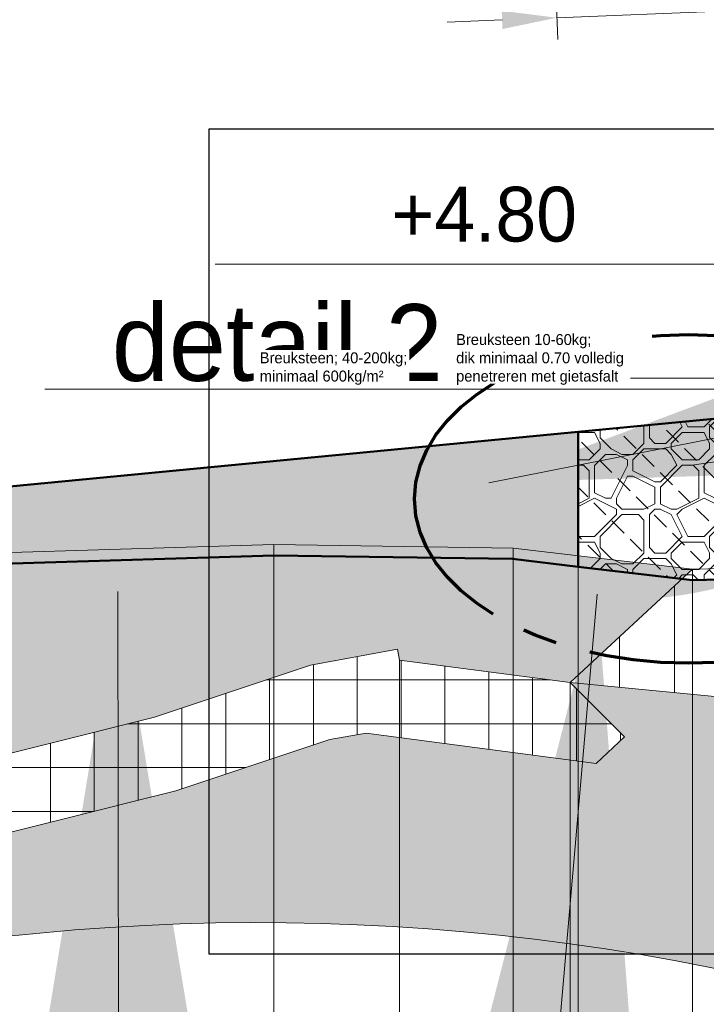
# Model space of a CAD drawing. Header units: metres. Extents: x -256 to 430, y -135 to 172.
# Tile 12 of 29: x 139.33 to 142.46, y 33.32 to 37.81. Entities that reach past the tile are written whole.
import ezdxf

# ---------------------------------------------------------------- set-up
doc = ezdxf.new("R2010")
doc.units = ezdxf.units.M
doc.header["$LTSCALE"] = 0.1
doc.linetypes.add('CENTER2', pattern=[28.574999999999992, 19.05, -3.174999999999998, 3.174999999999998, -3.174999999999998])
doc.layers.add('dp-arcering_lgrijs', color=8, linetype='Continuous')
for name, color, linetype, lineweight in [('DP-BS-arcering_klei', 253, 'Continuous', 0), ('DP-BS-arcering_kreukelberm', 253, 'Continuous', 0), ('DP-BS-arcering_mijnsteen', 253, 'Continuous', 0), ('DP-BS-arcering_zand', 6, 'Continuous', 25), ('DP-BS-Matenbalk_verlenglijnen', 253, 'Continuous', 0), ('DP-BS-profiel', 2, 'Continuous', 25), ('DP-NW-arcering_overlaging', 1, 'Continuous', 18), ('DP-NW-Maatvoering', 7, 'Continuous', 35), ('DP-NW-Matenbalk_verlenglijnen', 135, 'Continuous', 0), ('DP-NW-profiel', 4, 'Continuous', 50), ('maatvoering-leadr', 7, 'Continuous', 30), ('maatvoering-lin', 7, 'Continuous', 30), ('Plts-Dwarsprofiel', 5, 'CENTER2', 70)]:
    doc.layers.add(name, color=color, linetype=linetype, lineweight=lineweight)
doc.layers.add('DP-BS-arcrand', color=111, linetype='Continuous', plot=False)
doc.layers.add('TO-Viewport', color=152, linetype='Continuous', plot=False)
doc.styles.add('StagCAD', font='StagCAD.ttf')
doc.dimstyles.new('GM-maatvoering', dxfattribs={"dimtxt": 2.5, "dimasz": 2.5, "dimexe": 1, "dimexo": 0, "dimgap": 1, "dimtad": 1, "dimrnd": 0.001, "dimzin": 1, "dimdsep": 46, "dimtxsty": 'StagCAD', "dimcen": 0.09, "dimclrd": 1, "dimclre": 1, "dimclrt": 7, "dimazin": 0, "dimtfac": 1, "dimtix": 1, "dimtmove": 0, "dimatfit": 3, "dimfxl": 1, "dimfxlon": 1, "dimtvp": 0.8299999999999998, "dimtolj": 1, "dimtzin": 0, "dimlwd": 15, "dimlwe": 15, "dimarcsym": 0})

# ---------------------------------------------------------------- blocks, each defined once
blk = doc.blocks.new('DWP2 bestaand')
at = {"layer": 'DP-BS-arcering_klei', "lineweight": 0}
h = blk.add_hatch(dxfattribs=at)
h.set_pattern_fill('_USER', color=251, scale=2.5, angle=90, pattern_type=0)
h.set_pattern_definition([(90, (-10.93561069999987, 4.098000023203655), (-0.25, 0), [])])
h.paths.add_polyline_path([(2.285292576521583, 5.932219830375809), (2.272913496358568, 6.302027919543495), (2.269744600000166, 6.482000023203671), (0.3602915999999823, 6.428000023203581), (-0.2999999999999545, 6.350000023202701), (-1.446647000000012, 6.01900002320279), (-3.152765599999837, 5.499000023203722), (-4.753175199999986, 4.986000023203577), (-6.218680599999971, 4.600000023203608), (-7.063379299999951, 4.410000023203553), (-8.824676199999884, 4.219000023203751), (-10.44557889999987, 4.109000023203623), (-10.93561069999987, 4.098000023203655), (-11.49240409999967, 3.580000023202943), (-10.6940031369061, 3.503272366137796), (-10.41852014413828, 3.509456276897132), (-8.771999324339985, 3.621194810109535), (-6.964885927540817, 3.817163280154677), (-6.076387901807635, 4.017015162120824), (-4.585074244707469, 4.409812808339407), (-2.973719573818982, 4.926321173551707), (-1.275971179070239, 5.443770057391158), (0.1144196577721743, 5.845131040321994), (0.4004068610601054, 5.878914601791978)])
h.paths.add_polyline_path([(6.896873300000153, 6.580000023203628), (6.910739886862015, 6.029114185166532), (7.875406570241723, 5.993522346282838), (8.613963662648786, 5.881889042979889), (10.66821390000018, 4.8554862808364), (10.66821390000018, 5.638000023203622), (9.2632258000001, 6.340000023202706), (7.9268098, 6.542000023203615)])
at = {"layer": 'DP-BS-arcering_kreukelberm', "lineweight": 0}
h = blk.add_hatch(dxfattribs=at)
h.set_pattern_fill('NATUURST', color=251, scale=0.18, pattern_type=2)
h.set_pattern_definition([(0, (1.26, 0.09), (1.8, 1.8), [0.09, -0.09, 0.18, -1.44]), (0, (0.54, 0.18), (1.8, 1.8), [0.45, -1.35]), (0, (0.45, 0.27), (1.8, 1.8), [0.45, -1.35]), (0, (1.26, 0.72), (1.8, 1.8), [0.09, -1.71]), (0, (0.36, 0.8999999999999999), (1.8, 1.8), [0.27, -1.53]), (0, (0.36, 0.99), (1.8, 1.8), [0.27, -1.53]), (0, (1.44, 1.08), (1.8, 1.8), [0.54, -1.26]), (0, (1.35, 1.17), (1.8, 1.8), [0.54, -1.26]), (0, (0.8999999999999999, 1.35), (1.8, 1.8), [0.18, -1.62]), (0, (0.99, 1.44), (1.8, 1.8), [0.09, -1.71]), (0, (0.18, 1.62), (1.8, 1.8), [0.09, -0.09, 0.09, -1.53]), (90, (0.18, 1.26), (-1.8, 1.8), [0.27, -1.53]), (90, (0.27, 0.63), (-1.8, 1.8), [0.09, -0.18, 0.09, -0.18, 0.36, -0.8999999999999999]), (90, (0.45, 1.71), (-1.8, 1.8), [0.09, -1.71]), (90, (0.72, 0.8999999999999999), (-1.8, 1.8), [0.09, -1.71]), (90, (0.8099999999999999, 1.35), (-1.8, 1.8), [0.09, -1.71]), (90, (0.99, 0.36), (-1.8, 1.8), [0.18, -1.62]), (90, (1.08, 0.27), (-1.8, 1.8), [0.27, -1.53]), (90, (1.17, 1.35), (-1.8, 1.8), [0.18, -0.09, 0.18, -1.35]), (90, (1.26, 0.8099999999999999), (-1.8, 1.8), [0.36, -1.44]), (90, (1.35, 0.8099999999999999), (-1.8, 1.8), [0.18, -1.62]), (90, (1.53, 0.18), (-1.8, 1.8), [0.36, -1.44]), (90, (1.62, 0.18), (-1.8, 1.8), [0.27, -1.53]), (45, (0.8999999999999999, 0.27), (0, 1.800000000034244), [0.127279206, -2.41830520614]), (45, (1.17, 0.72), (0, 1.800000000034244), [0.127279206, -2.41830520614]), (45, (1.35, 0.99), (0, 1.800000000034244), [0.127279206, -2.41830520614]), (45, (0.09, 1.17), (0, 1.800000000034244), [0.127279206, -2.41830520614]), (45, (0.27, 1.53), (0, 1.800000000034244), [0.127279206, -2.41830520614]), (45, (1.08, 0.54), (0, 1.800000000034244), [0.2545578, -2.2910266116]), (45, (1.26, 1.71), (0, 1.800000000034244), [0.2545578, -2.2910266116]), (135, (1.17, 0), (-1.800000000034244, 0), [0.2545578, -2.2910266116]), (135, (1.26, 0.09), (-1.800000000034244, 0), [0.2545578, -2.2910266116]), (135, (1.53, 0.54), (-1.800000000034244, 0), [0.2545578, -2.2910266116]), (135, (1.26, 1.17), (-1.800000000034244, 0), [0.2545578, -2.2910266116]), (135, (1.35, 1.17), (-1.800000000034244, 0), [0.2545578, -2.2910266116]), (135, (0.99, 0.63), (-1.800000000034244, 0), [0.3818375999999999, -2.1637468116]), (135, (1.62, 0.54), (-1.800000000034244, 0), [0.3818375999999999, -2.1637468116]), (135, (0.99, 0.54), (-1.800000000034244, 0), [0.50911686, -2.0364675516]), (135, (0.18, 1.62), (-1.800000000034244, 0), [0.50911686, -2.0364675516]), (135, (0.18, 1.53), (-1.800000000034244, 0), [0.50911686, -2.0364675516]), (135, (0.27, 0.54), (-1.800000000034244, 0), [0.127279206, -2.41830520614]), (135, (0.27, 0.99), (-1.800000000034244, 0), [0.127279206, -2.41830520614]), (26.56505119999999, (1.35, 0.09), (1.800000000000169, 7.201160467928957e-10), [0.201246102, -3.823676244]), (26.56505119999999, (0.99, 0.63), (1.800000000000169, 7.201160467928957e-10), [0.201246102, -3.823676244]), (26.56505119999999, (1.62, 0.45), (1.800000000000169, 7.201160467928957e-10), [0.40249224, -3.6224301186]), (26.56505119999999, (1.62, 0.54), (1.800000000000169, 7.201160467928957e-10), [0.40249224, -3.6224301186]), (63.43494882, (1.08, 1.44), (9.17975295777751e-11, 1.800000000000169), [0.2012399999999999, -2.0124, 0.4024799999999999, -1.40880235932]), (63.43494882, (0.18, 0.72), (9.17975295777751e-11, 1.800000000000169), [0.201246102, -3.823676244]), (63.43494882, (0.45, 0), (9.17975295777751e-11, 1.800000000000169), [0.201246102, -3.823676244]), (63.43494882, (0.27, 0.72), (9.17975295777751e-11, 1.800000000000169), [0.201246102, -3.823676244]), (63.43494882, (1.17, 1.53), (9.17975295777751e-11, 1.800000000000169), [0.201246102, -3.823676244]), (63.43494882, (1.08, 1.44), (9.17975295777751e-11, 1.800000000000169), [0.201246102, -3.823676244]), (63.43494882, (0.72, 0.99), (9.17975295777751e-11, 1.800000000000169), [0.4024922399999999, -3.6224301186]), (63.43494882, (0.63, 0.99), (9.17975295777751e-11, 1.800000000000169), [0.4024922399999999, -3.6224301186]), (116.5650512, (0.36, 0.99), (-7.201167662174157e-10, 1.800000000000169), [0.201246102, -3.823676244]), (116.5650512, (0.45, 0.18), (-7.201167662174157e-10, 1.800000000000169), [0.4024922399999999, -3.6224301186]), (116.5650512, (0.45, 0.27), (-7.201167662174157e-10, 1.800000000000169), [0.4024922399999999, -3.6224301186]), (153.43494882, (0.8099999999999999, 1.44), (-1.800000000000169, 9.179816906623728e-11), [0.40249224, -3.6224301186]), (153.43494882, (0.99, 1.44), (-1.800000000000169, 9.179816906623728e-11), [0.6037383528, -3.4211840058]), (45, (0.3977477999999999, 0), (-0.3977475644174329, 0.397747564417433), [0.28125, -0.140625])])
h.paths.add_polyline_path([(-36.83217067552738, -0.3293121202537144), (-36.83217067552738, -0.8693121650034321), (-35.12620028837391, -0.8700066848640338), (-32.39686473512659, -0.7032899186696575), (-28.9545669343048, -0.7638511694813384), (-27.78454110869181, -0.2907201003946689), (-25.7941666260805, 0.1865605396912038), (-23.52540202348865, 0.7563544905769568), (-21.42982391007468, 1.34319495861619), (-16.88960797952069, 2.580409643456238), (-15.9922609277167, 2.800369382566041), (-15.17587114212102, 3.028778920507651), (-14.40429212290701, 3.168901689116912), (-13.38938518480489, 3.423045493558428), (-12.67708071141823, 3.659552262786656), (-12.28071706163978, 3.732181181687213), (-12.27170519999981, 3.683000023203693), (-11.49240409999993, 3.580000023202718), (-10.93561069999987, 4.098000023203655), (-11.75243379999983, 4.194000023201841), (-12.84555279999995, 4.210000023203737), (-14.04410179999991, 4.173000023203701), (-15.15413109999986, 3.933000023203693), (-15.97168309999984, 3.635000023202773), (-17.42652559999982, 3.096000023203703), (-18.20464829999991, 2.796000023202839), (-19.02981619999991, 2.660000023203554), (-20.47103019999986, 2.299000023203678), (-22.0405930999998, 1.749000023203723), (-23.47413449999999, 1.326000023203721), (-25.92289729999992, 0.7110000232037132), (-27.94963359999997, 0.2250000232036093), (-29.0550387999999, -0.2219999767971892), (-32.40859519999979, -0.1629999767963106), (-35.14256759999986, -0.3299999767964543)])
at = {"layer": 'DP-BS-arcering_mijnsteen', "lineweight": 0}
h = blk.add_hatch(dxfattribs=at)
h.set_pattern_fill('_U', color=251, scale=2, angle=90.00000000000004, double=1, pattern_type=0)
h.set_pattern_definition([(90, (-153.3321687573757, -1.204000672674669), (-0.2, -1e-16), []), (180, (-153.3321687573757, -1.204000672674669), (2e-16, -0.2), [])])
h.paths.add_polyline_path([(-24.03427027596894, 0.267684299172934), (-23.43556759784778, 0.4180468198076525), (-21.33662163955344, 1.005830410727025), (-16.80192052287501, 2.241542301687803), (-15.90342373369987, 2.461783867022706), (-15.09728044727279, 2.687326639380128), (-14.33043356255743, 2.826590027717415), (-13.29159249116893, 3.086727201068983), (-12.58997193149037, 3.319686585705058), (-12.42404436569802, 3.350090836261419), (-11.37475776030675, 3.211406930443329), (-11.24475557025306, 3.332351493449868), (-11.49240410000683, 3.580000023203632), (-12.27170519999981, 3.683000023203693), (-12.28071706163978, 3.732181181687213), (-12.67708071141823, 3.659552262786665), (-13.38938518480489, 3.42304549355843), (-14.40429212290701, 3.168901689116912), (-15.17587114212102, 3.028778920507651), (-15.9922609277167, 2.800369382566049), (-16.88960797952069, 2.58040964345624), (-21.42982391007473, 1.343194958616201), (-23.52540202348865, 0.7563544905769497), (-25.79416662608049, 0.1865605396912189), (-27.78454110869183, -0.2907201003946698), (-28.9545669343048, -0.7638511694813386), (-32.03849982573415, -2.010921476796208), (-21.7556644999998, -2.010921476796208)])
at = {"layer": 'DP-BS-arcering_zand', "lineweight": 30}
h = blk.add_hatch(dxfattribs=at)
h.set_pattern_fill('CUNETZAND', color=251, pattern_type=2)
h.set_pattern_definition([(0, (-153.3321687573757, -1.204000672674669), (0.0625, 0.0625), [0, -0.125])])
h.paths.add_polyline_path([(-6.380664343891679, 2.766787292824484, -0.1771462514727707), (10.66821390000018, 3.880063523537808), (10.66821390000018, 4.855486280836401), (8.613963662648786, 5.881889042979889), (7.875406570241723, 5.993522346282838), (6.876594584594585, 6.030373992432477), (2.285292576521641, 5.932219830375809), (0.4004068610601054, 5.878914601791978), (0.1144196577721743, 5.845131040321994), (-1.275971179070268, 5.443770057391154), (-2.973719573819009, 4.926321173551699), (-4.585074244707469, 4.409812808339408), (-6.076387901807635, 4.017015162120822), (-6.964885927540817, 3.817163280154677), (-8.771999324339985, 3.621194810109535), (-10.41852014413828, 3.509456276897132), (-10.6940031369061, 3.503272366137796), (-11.49240410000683, 3.580000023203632), (-11.24475557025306, 3.332351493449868), (-11.37475776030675, 3.211406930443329), (-12.42404436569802, 3.350090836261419), (-12.58997193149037, 3.319686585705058), (-13.29159249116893, 3.086727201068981), (-14.33043356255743, 2.826590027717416), (-15.09728044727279, 2.68732663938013), (-15.90342373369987, 2.461783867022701), (-16.80192052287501, 2.241542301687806), (-21.33662163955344, 1.005830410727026), (-23.43556759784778, 0.4180468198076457), (-24.03427027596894, 0.2676842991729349), (-21.7556644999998, -2.010921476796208), (-20.3318529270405, -0.587109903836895, -0.2510359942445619), (-10.84761677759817, 2.279205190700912, 0.1547879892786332)])
at = {"layer": 'DP-BS-arcrand', "color": 251, "lineweight": 0}
blk.add_lwpolyline([(-21.7556644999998, -2.010921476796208), (-20.33185292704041, -0.5871099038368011, -0.2510359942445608), (-10.84761677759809, 2.279205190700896, 0.1547879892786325), (-6.380664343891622, 2.766787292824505, -0.17714625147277), (10.66821390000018, 3.880063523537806, -0.17714625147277)], format="xyb", dxfattribs=at)
at = {"layer": 'DP-BS-Matenbalk_verlenglijnen'}
for points in [[(-12.84555279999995, 4.210000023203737), (-12.84555279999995, -4.703999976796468)], [(-11.75243379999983, 4.194000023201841), (-11.75243379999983, -4.703999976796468)], [(-10.93561069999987, 4.098000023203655), (-10.93561069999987, -4.703999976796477)], [(-12.27170519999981, 3.683000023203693), (-12.27170519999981, -4.703999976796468)], [(-11.49240409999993, 3.580000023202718), (-11.49240409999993, -4.703999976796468)]]:
    blk.add_lwpolyline(points, dxfattribs=at)
at = {"layer": 'DP-BS-profiel', "color": 1, "lineweight": 18}
for points in [[(10.66821390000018, 5.638000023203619), (9.2632258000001, 6.340000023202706), (7.9268098, 6.542000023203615), (6.896873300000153, 6.580000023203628), (4.711856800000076, 6.525000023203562), (2.269744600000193, 6.482000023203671), (0.3602915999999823, 6.428000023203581), (-0.2999999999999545, 6.3500000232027), (-1.446646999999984, 6.019000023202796), (-3.152765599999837, 5.499000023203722), (-4.753175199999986, 4.986000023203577), (-6.218680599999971, 4.600000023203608), (-7.063379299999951, 4.410000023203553), (-8.824676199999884, 4.219000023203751), (-10.44557889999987, 4.109000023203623), (-10.93561069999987, 4.098000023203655)], [(10.66821390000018, 4.855486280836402), (8.613963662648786, 5.881889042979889), (7.875406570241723, 5.993522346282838), (6.876594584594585, 6.030373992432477), (2.285292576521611, 5.932219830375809), (0.4004068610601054, 5.878914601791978), (0.1144196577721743, 5.845131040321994), (-1.275971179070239, 5.443770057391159), (-2.973719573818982, 4.926321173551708), (-4.585074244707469, 4.409812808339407), (-6.076387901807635, 4.017015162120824), (-6.964885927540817, 3.817163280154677), (-8.771999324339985, 3.621194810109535), (-10.41852014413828, 3.509456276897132), (-10.6940031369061, 3.503272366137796), (-11.4924040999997, 3.580000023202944)], [(-10.93561069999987, 4.098000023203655), (-11.75243379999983, 4.194000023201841), (-12.84555279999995, 4.210000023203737), (-14.04410179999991, 4.173000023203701), (-15.15413109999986, 3.933000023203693), (-15.97168309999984, 3.635000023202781), (-17.42652559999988, 3.096000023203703), (-18.20464829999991, 2.796000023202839), (-19.02981619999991, 2.660000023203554), (-20.47103019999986, 2.299000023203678), (-22.0405930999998, 1.749000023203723), (-23.47413449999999, 1.326000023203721), (-25.92289729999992, 0.7110000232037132), (-27.94963359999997, 0.2250000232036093), (-29.0550387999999, -0.2219999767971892), (-32.40859519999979, -0.1629999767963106), (-35.14256759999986, -0.3299999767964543), (-36.83217067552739, -0.3293121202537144)], [(-10.93561069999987, 4.098000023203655), (-11.49240409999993, 3.580000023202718), (-12.27170519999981, 3.683000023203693), (-12.28071706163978, 3.732181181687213), (-12.67708071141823, 3.659552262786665), (-13.38938518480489, 3.423045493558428), (-14.40429212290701, 3.168901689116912), (-15.17587114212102, 3.028778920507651), (-15.9922609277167, 2.800369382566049), (-16.88960797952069, 2.580409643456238), (-21.42982391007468, 1.343194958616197), (-23.52540202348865, 0.7563544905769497), (-25.7941666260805, 0.1865605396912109), (-27.78454110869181, -0.2907201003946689), (-28.9545669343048, -0.7638511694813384), (-32.39686473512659, -0.7032899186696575), (-35.12620028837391, -0.8700066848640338), (-36.83217067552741, -0.8693121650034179)], [(-28.9545669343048, -0.7638511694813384), (-32.03849982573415, -2.010921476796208), (-21.7556644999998, -2.010921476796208), (-24.03427027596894, 0.2676842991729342), (-23.43556759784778, 0.418046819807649), (-21.3366216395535, 1.005830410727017), (-16.80192052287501, 2.241542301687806), (-15.90342373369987, 2.461783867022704), (-15.09728044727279, 2.687326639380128), (-14.33043356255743, 2.826590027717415), (-13.29159249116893, 3.086727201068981), (-12.58997193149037, 3.319686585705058), (-12.42404436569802, 3.350090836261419), (-11.37475776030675, 3.211406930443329), (-11.24475557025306, 3.332351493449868), (-11.49240410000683, 3.580000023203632)]]:
    blk.add_lwpolyline(points, dxfattribs=at)
blk = doc.blocks.new('*D54')
at = {"layer": 'Defpoints', "color": 0, "transparency": 16777216}
for p in [(141.8755509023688, 38.81859694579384), (141.8755509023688, 35.92838886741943), (124.2783575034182, 31.30609690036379)]:
    blk.add_point(p, dxfattribs=at)
at = {"layer": 'DP-NW-Maatvoering', "color": 1, "lineweight": 15, "transparency": 16777216}
for p, q in [((124.2783575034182, 38.71859694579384), (124.2783575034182, 38.91859694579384)), ((141.8755509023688, 38.71859694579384), (141.8755509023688, 38.91859694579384)), ((124.5283575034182, 38.81859694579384), (141.6255509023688, 38.81859694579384))]:
    blk.add_line(p, q, dxfattribs=at)
at = {"layer": 'DP-NW-Maatvoering', "color": 1, "transparency": 16777216}
for points in [[(124.5283575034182, 38.86026361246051), (124.5283575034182, 38.77693027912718), (124.2783575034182, 38.81859694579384)], [(141.6255509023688, 38.86026361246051), (141.6255509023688, 38.77693027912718), (141.8755509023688, 38.81859694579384)]]:
    blk.add_solid(points, dxfattribs=at)
at = {"layer": 'DP-NW-Maatvoering', "color": 7, "transparency": 16777216, "insert": (133.0769542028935, 39.08109694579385), "char_height": 0.25, "attachment_point": 5, "style": 'StagCAD'}
blk.add_mtext('\\A1;Breuksteen; 40-200kg; minimaal 600kg/m²', dxfattribs=at)
blk = doc.blocks.new('*D55')
at = {"layer": 'Defpoints', "color": 0, "transparency": 16777216}
for p in [(142.6201445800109, 38.81859694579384), (142.6201445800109, 36.00000069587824), (141.8755509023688, 35.92838886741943)]:
    blk.add_point(p, dxfattribs=at)
at = {"layer": 'DP-NW-Maatvoering', "color": 1, "lineweight": 15, "transparency": 16777216}
for p, q in [((141.8755509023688, 38.71859694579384), (141.8755509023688, 38.91859694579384)), ((142.6201445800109, 38.71859694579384), (142.6201445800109, 38.91859694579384)), ((142.1255509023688, 38.81859694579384), (142.3701445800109, 38.81859694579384))]:
    blk.add_line(p, q, dxfattribs=at)
at = {"layer": 'DP-NW-Maatvoering', "color": 1, "transparency": 16777216}
for points in [[(142.1255509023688, 38.86026361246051), (142.1255509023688, 38.77693027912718), (141.8755509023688, 38.81859694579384)], [(142.3701445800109, 38.86026361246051), (142.3701445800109, 38.77693027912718), (142.6201445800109, 38.81859694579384)]]:
    blk.add_solid(points, dxfattribs=at)
blk = doc.blocks.new('*D59')
at = {"layer": 'Defpoints', "color": 0, "transparency": 16777216}
for p in [(142.5276001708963, 37.84761092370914), (141.8209361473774, 36.74921750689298), (142.5703368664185, 36.77919353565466)]:
    blk.add_point(p, dxfattribs=at)
at = {"layer": 'maatvoering-lin', "color": 1, "lineweight": 15, "transparency": 16777216}
for p, q in [((141.7821962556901, 37.71771479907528), (141.7742026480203, 37.91755499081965)), ((142.5315969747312, 37.74769082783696), (142.5236033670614, 37.94753101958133)), ((141.7781994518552, 37.81763489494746), (142.5276001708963, 37.84761092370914)), ((142.7774004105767, 37.85760293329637), (143.0272006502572, 37.8675949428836)), ((141.5283992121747, 37.80764288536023), (141.2785989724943, 37.797650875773))]:
    blk.add_line(p, q, dxfattribs=at)
at = {"layer": 'maatvoering-lin', "color": 1, "transparency": 16777216}
for points in [[(142.7757350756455, 37.89923630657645), (142.7790657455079, 37.8159695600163), (142.5276001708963, 37.84761092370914)], [(141.5267338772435, 37.84927625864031), (141.5300645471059, 37.76600951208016), (141.7781994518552, 37.81763489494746)]]:
    blk.add_solid(points, dxfattribs=at)
at = {"layer": 'maatvoering-lin', "color": 7, "transparency": 16777216, "insert": (142.1439070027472, 38.05744312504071), "char_height": 0.25, "attachment_point": 5, "rotation": 2.290610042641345, "style": 'StagCAD'}
blk.add_mtext('\\A1;0.75', dxfattribs=at)

msp = doc.modelspace()

# ---------------------------------------------------------------- hatches: boundary and pattern name
at = {"layer": 'dp-arcering_lgrijs'}
h = msp.add_hatch(color=256, dxfattribs=at)
h.dxf.hatch_style = 1
edge = h.paths.add_edge_path()
edge.add_arc((142.0857726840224, 36.89468315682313), 1.731519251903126, 242.9845221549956, 289.0118899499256, ccw=False)
edge.add_line((141.2992626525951, 35.35210061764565), (141.8755509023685, 35.92838886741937))
edge.add_line((141.8755509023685, 35.92838886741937), (141.8755509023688, 35.31288974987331))
edge.add_line((141.8755509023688, 35.31288974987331), (142.3965580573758, 35.25198835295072))
edge.add_line((142.3965580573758, 35.25198835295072), (142.649839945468, 35.25761655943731))
at = {"layer": 'DP-NW-arcering_overlaging'}
h = msp.add_hatch(dxfattribs=at)
h.set_pattern_fill('NATUURST', color=256, scale=0.05, angle=90.00000000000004, pattern_type=2)
h.set_pattern_definition([(90, (-0.02500000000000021, 0.35), (-0.5000000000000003, 0.4999999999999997), [0.025, -0.025, 0.05, -0.4]), (90, (-0.05000000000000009, 0.15), (-0.5000000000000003, 0.4999999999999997), [0.125, -0.375]), (90, (-0.07500000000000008, 0.125), (-0.5000000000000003, 0.4999999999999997), [0.125, -0.375]), (90, (-0.2000000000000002, 0.3499999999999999), (-0.5000000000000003, 0.4999999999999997), [0.025, -0.475]), (90, (-0.2500000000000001, 0.09999999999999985), (-0.5000000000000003, 0.4999999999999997), [0.07500000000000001, -0.425]), (90, (-0.2750000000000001, 0.09999999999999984), (-0.5000000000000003, 0.4999999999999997), [0.07500000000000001, -0.425]), (90, (-0.3000000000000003, 0.3999999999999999), (-0.5000000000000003, 0.4999999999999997), [0.15, -0.35]), (90, (-0.3250000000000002, 0.3749999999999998), (-0.5000000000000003, 0.4999999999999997), [0.15, -0.35]), (90, (-0.3750000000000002, 0.2499999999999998), (-0.5000000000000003, 0.4999999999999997), [0.05, -0.45]), (90, (-0.4000000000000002, 0.2749999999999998), (-0.5000000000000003, 0.4999999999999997), [0.025, -0.475]), (90, (-0.4500000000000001, 0.04999999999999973), (-0.5000000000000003, 0.4999999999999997), [0.025, -0.025, 0.025, -0.425]), (180, (-0.3500000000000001, 0.04999999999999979), (-0.4999999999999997, -0.5000000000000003), [0.07500000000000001, -0.425]), (180, (-0.1750000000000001, 0.0749999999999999), (-0.4999999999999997, -0.5000000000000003), [0.025, -0.05, 0.025, -0.05, 0.1, -0.25]), (180, (-0.4750000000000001, 0.1249999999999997), (-0.4999999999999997, -0.5000000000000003), [0.025, -0.475]), (180, (-0.2500000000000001, 0.1999999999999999), (-0.4999999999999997, -0.5000000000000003), [0.025, -0.475]), (180, (-0.3750000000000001, 0.2249999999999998), (-0.4999999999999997, -0.5000000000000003), [0.025, -0.475]), (180, (-0.1000000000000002, 0.275), (-0.4999999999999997, -0.5000000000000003), [0.05, -0.45]), (180, (-0.07500000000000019, 0.3), (-0.4999999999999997, -0.5000000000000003), [0.07500000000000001, -0.425]), (180, (-0.3750000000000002, 0.3249999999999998), (-0.4999999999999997, -0.5000000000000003), [0.05, -0.025, 0.05, -0.375]), (180, (-0.2250000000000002, 0.3499999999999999), (-0.4999999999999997, -0.5000000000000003), [0.1, -0.4]), (180, (-0.2250000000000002, 0.3749999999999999), (-0.4999999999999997, -0.5000000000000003), [0.05, -0.45]), (180, (-0.05000000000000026, 0.425), (-0.4999999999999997, -0.5000000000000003), [0.1, -0.4]), (180, (-0.05000000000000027, 0.45), (-0.4999999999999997, -0.5000000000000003), [0.07500000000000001, -0.425]), (135.0000000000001, (-0.07500000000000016, 0.2499999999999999), (-0.5000000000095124, -3.024507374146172e-16), [0.03535533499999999, -0.67175144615]), (135.0000000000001, (-0.2000000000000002, 0.3249999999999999), (-0.5000000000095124, -3.024507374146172e-16), [0.03535533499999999, -0.67175144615]), (135.0000000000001, (-0.2750000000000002, 0.3749999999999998), (-0.5000000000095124, -3.024507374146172e-16), [0.03535533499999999, -0.67175144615]), (135.0000000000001, (-0.325, 0.0249999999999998), (-0.5000000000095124, -3.024507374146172e-16), [0.03535533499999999, -0.67175144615]), (135.0000000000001, (-0.4250000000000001, 0.07499999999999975), (-0.5000000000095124, -3.024507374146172e-16), [0.03535533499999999, -0.67175144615]), (135.0000000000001, (-0.1500000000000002, 0.2999999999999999), (-0.5000000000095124, -3.024507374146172e-16), [0.0707105, -0.6363962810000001]), (135.0000000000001, (-0.4750000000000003, 0.3499999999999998), (-0.5000000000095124, -3.024507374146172e-16), [0.0707105, -0.6363962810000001]), (225.0000000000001, (-1.96592979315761e-16, 0.325), (3.024507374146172e-16, -0.5000000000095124), [0.0707105, -0.6363962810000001]), (225.0000000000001, (-0.02500000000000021, 0.35), (3.024507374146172e-16, -0.5000000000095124), [0.0707105, -0.6363962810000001]), (225.0000000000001, (-0.1500000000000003, 0.4249999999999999), (3.024507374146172e-16, -0.5000000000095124), [0.0707105, -0.6363962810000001]), (225.0000000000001, (-0.3250000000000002, 0.3499999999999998), (3.024507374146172e-16, -0.5000000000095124), [0.0707105, -0.6363962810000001]), (225.0000000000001, (-0.3250000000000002, 0.3749999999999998), (3.024507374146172e-16, -0.5000000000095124), [0.0707105, -0.6363962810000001]), (225.0000000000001, (-0.1750000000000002, 0.2749999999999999), (3.024507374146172e-16, -0.5000000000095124), [0.106066, -0.601040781]), (225.0000000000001, (-0.1500000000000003, 0.4499999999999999), (3.024507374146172e-16, -0.5000000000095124), [0.106066, -0.601040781]), (225.0000000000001, (-0.1500000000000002, 0.2749999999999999), (3.024507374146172e-16, -0.5000000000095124), [0.14142135, -0.565685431]), (225.0000000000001, (-0.4500000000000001, 0.04999999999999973), (3.024507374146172e-16, -0.5000000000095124), [0.14142135, -0.565685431]), (225.0000000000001, (-0.4250000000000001, 0.04999999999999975), (3.024507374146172e-16, -0.5000000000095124), [0.14142135, -0.565685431]), (225.0000000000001, (-0.1500000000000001, 0.07499999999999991), (3.024507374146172e-16, -0.5000000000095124), [0.03535533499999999, -0.67175144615]), (225.0000000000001, (-0.2750000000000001, 0.07499999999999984), (3.024507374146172e-16, -0.5000000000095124), [0.03535533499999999, -0.67175144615]), (116.5650512, (-0.02500000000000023, 0.375), (-2.000325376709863e-10, 0.5000000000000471), [0.055901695, -1.06213229]), (116.5650512, (-0.1750000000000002, 0.2749999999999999), (-2.000325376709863e-10, 0.5000000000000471), [0.055901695, -1.06213229]), (116.5650512, (-0.1250000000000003, 0.45), (-2.000325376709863e-10, 0.5000000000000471), [0.1118034, -1.0062305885]), (116.5650512, (-0.1500000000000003, 0.4499999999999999), (-2.000325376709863e-10, 0.5000000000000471), [0.1118034, -1.0062305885]), (153.43494882, (-0.4000000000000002, 0.2999999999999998), (-0.500000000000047, 2.549901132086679e-11), [0.0559, -0.559, 0.1118, -0.3913339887]), (153.43494882, (-0.2, 0.04999999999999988), (-0.500000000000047, 2.549901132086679e-11), [0.055901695, -1.06213229]), (153.43494882, (-7.561268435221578e-17, 0.125), (-0.500000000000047, 2.549901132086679e-11), [0.055901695, -1.06213229]), (153.43494882, (-0.2000000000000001, 0.07499999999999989), (-0.500000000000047, 2.549901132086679e-11), [0.055901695, -1.06213229]), (153.43494882, (-0.4250000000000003, 0.3249999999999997), (-0.500000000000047, 2.549901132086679e-11), [0.055901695, -1.06213229]), (153.43494882, (-0.4000000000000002, 0.2999999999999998), (-0.500000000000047, 2.549901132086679e-11), [0.055901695, -1.06213229]), (153.43494882, (-0.2750000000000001, 0.1999999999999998), (-0.500000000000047, 2.549901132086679e-11), [0.1118034, -1.0062305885]), (153.43494882, (-0.2750000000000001, 0.1749999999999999), (-0.500000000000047, 2.549901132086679e-11), [0.1118034, -1.0062305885]), (206.5650512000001, (-0.2750000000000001, 0.09999999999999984), (-0.500000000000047, -2.000327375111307e-10), [0.055901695, -1.06213229]), (206.5650512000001, (-0.05000000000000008, 0.125), (-0.500000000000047, -2.000327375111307e-10), [0.1118034, -1.0062305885]), (206.5650512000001, (-0.07500000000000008, 0.125), (-0.500000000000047, -2.000327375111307e-10), [0.1118034, -1.0062305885]), (243.43494882, (-0.4000000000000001, 0.2249999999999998), (-2.549918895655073e-11, -0.500000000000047), [0.1118034, -1.0062305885]), (243.43494882, (-0.4000000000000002, 0.2749999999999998), (-2.549918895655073e-11, -0.500000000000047), [0.167705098, -0.9503288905]), (135.0000000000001, (-6.683284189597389e-17, 0.1104855), (-0.110485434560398, -0.1104854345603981), [0.078125, -0.0390625])])
h.paths.add_polyline_path([(141.8755509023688, 35.31288974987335), (142.3965580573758, 35.25198835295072), (142.649839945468, 35.25761655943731), (142.6281381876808, 35.8001605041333), (142.6201445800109, 36.00000069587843), (141.8755509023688, 35.9283888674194)])
h = msp.add_hatch(dxfattribs=at)
h.set_pattern_fill('NATUURST', color=256, scale=0.09, angle=90.00000000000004, pattern_type=2)
h.set_pattern_definition([(90, (-0.04500000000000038, 0.63), (-0.9000000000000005, 0.8999999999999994), [0.045, -0.045, 0.09, -0.72]), (90, (-0.09000000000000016, 0.27), (-0.9000000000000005, 0.8999999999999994), [0.225, -0.6749999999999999]), (90, (-0.1350000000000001, 0.2249999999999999), (-0.9000000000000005, 0.8999999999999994), [0.225, -0.6749999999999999]), (90, (-0.3600000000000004, 0.6299999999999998), (-0.9000000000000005, 0.8999999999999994), [0.045, -0.855]), (90, (-0.4500000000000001, 0.1799999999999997), (-0.9000000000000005, 0.8999999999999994), [0.135, -0.765]), (90, (-0.4950000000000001, 0.1799999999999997), (-0.9000000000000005, 0.8999999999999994), [0.135, -0.765]), (90, (-0.5400000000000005, 0.7199999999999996), (-0.9000000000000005, 0.8999999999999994), [0.27, -0.63]), (90, (-0.5850000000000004, 0.6749999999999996), (-0.9000000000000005, 0.8999999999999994), [0.27, -0.63]), (90, (-0.6750000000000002, 0.4499999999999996), (-0.9000000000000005, 0.8999999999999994), [0.09, -0.8099999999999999]), (90, (-0.7200000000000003, 0.4949999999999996), (-0.9000000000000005, 0.8999999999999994), [0.045, -0.855]), (90, (-0.8099999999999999, 0.08999999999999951), (-0.9000000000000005, 0.8999999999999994), [0.045, -0.045, 0.045, -0.765]), (180, (-0.63, 0.08999999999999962), (-0.8999999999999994, -0.9000000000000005), [0.135, -0.765]), (180, (-0.3150000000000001, 0.1349999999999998), (-0.8999999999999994, -0.9000000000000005), [0.045, -0.09, 0.045, -0.09, 0.18, -0.45]), (180, (-0.8550000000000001, 0.2249999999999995), (-0.8999999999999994, -0.9000000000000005), [0.045, -0.855]), (180, (-0.4500000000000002, 0.3599999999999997), (-0.8999999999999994, -0.9000000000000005), [0.045, -0.855]), (180, (-0.6750000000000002, 0.4049999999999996), (-0.8999999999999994, -0.9000000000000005), [0.045, -0.855]), (180, (-0.1800000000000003, 0.4949999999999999), (-0.8999999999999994, -0.9000000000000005), [0.09, -0.8099999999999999]), (180, (-0.1350000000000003, 0.5399999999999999), (-0.8999999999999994, -0.9000000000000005), [0.135, -0.765]), (180, (-0.6750000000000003, 0.5849999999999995), (-0.8999999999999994, -0.9000000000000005), [0.09, -0.045, 0.09, -0.6749999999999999]), (180, (-0.4050000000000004, 0.6299999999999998), (-0.8999999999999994, -0.9000000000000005), [0.18, -0.72]), (180, (-0.4050000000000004, 0.6749999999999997), (-0.8999999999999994, -0.9000000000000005), [0.09, -0.8099999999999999]), (180, (-0.09000000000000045, 0.765), (-0.8999999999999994, -0.9000000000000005), [0.18, -0.72]), (180, (-0.09000000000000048, 0.8099999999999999), (-0.8999999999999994, -0.9000000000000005), [0.135, -0.765]), (135.0000000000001, (-0.1350000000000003, 0.4499999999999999), (-0.9000000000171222, -5.444113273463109e-16), [0.06363960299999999, -1.20915260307]), (135.0000000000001, (-0.3600000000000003, 0.5849999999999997), (-0.9000000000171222, -5.444113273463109e-16), [0.06363960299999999, -1.20915260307]), (135.0000000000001, (-0.4950000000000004, 0.6749999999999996), (-0.9000000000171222, -5.444113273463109e-16), [0.06363960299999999, -1.20915260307]), (135.0000000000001, (-0.585, 0.04499999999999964), (-0.9000000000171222, -5.444113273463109e-16), [0.06363960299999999, -1.20915260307]), (135.0000000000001, (-0.7650000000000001, 0.1349999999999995), (-0.9000000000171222, -5.444113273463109e-16), [0.06363960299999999, -1.20915260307]), (135.0000000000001, (-0.2700000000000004, 0.5399999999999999), (-0.9000000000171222, -5.444113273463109e-16), [0.1272789, -1.1455133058]), (135.0000000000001, (-0.8550000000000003, 0.6299999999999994), (-0.9000000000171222, -5.444113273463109e-16), [0.1272789, -1.1455133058]), (225.0000000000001, (-3.538673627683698e-16, 0.585), (5.444113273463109e-16, -0.9000000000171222), [0.1272789, -1.1455133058]), (225.0000000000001, (-0.04500000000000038, 0.63), (5.444113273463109e-16, -0.9000000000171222), [0.1272789, -1.1455133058]), (225.0000000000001, (-0.2700000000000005, 0.7649999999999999), (5.444113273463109e-16, -0.9000000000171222), [0.1272789, -1.1455133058]), (225.0000000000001, (-0.5850000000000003, 0.6299999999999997), (5.444113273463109e-16, -0.9000000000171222), [0.1272789, -1.1455133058]), (225.0000000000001, (-0.5850000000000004, 0.6749999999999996), (5.444113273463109e-16, -0.9000000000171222), [0.1272789, -1.1455133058]), (225.0000000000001, (-0.3150000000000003, 0.4949999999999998), (5.444113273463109e-16, -0.9000000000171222), [0.1909188, -1.0818734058]), (225.0000000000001, (-0.2700000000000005, 0.8099999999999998), (5.444113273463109e-16, -0.9000000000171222), [0.1909188, -1.0818734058]), (225.0000000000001, (-0.2700000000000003, 0.4949999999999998), (5.444113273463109e-16, -0.9000000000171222), [0.25455843, -1.0182337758]), (225.0000000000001, (-0.8099999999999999, 0.08999999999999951), (5.444113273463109e-16, -0.9000000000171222), [0.25455843, -1.0182337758]), (225.0000000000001, (-0.765, 0.08999999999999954), (5.444113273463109e-16, -0.9000000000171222), [0.25455843, -1.0182337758]), (225.0000000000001, (-0.2700000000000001, 0.1349999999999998), (5.444113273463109e-16, -0.9000000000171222), [0.06363960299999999, -1.20915260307]), (225.0000000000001, (-0.4950000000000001, 0.1349999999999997), (5.444113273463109e-16, -0.9000000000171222), [0.06363960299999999, -1.20915260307]), (116.5650512, (-0.04500000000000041, 0.6749999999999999), (-3.600585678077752e-10, 0.9000000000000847), [0.100623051, -1.911838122]), (116.5650512, (-0.3150000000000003, 0.4949999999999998), (-3.600585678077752e-10, 0.9000000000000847), [0.100623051, -1.911838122]), (116.5650512, (-0.2250000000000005, 0.8099999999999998), (-3.600585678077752e-10, 0.9000000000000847), [0.20124612, -1.8112150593]), (116.5650512, (-0.2700000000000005, 0.8099999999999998), (-3.600585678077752e-10, 0.9000000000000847), [0.20124612, -1.8112150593]), (153.43494882, (-0.7200000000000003, 0.5399999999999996), (-0.9000000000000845, 4.589822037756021e-11), [0.10062, -1.0062, 0.20124, -0.7044011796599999]), (153.43494882, (-0.36, 0.08999999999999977), (-0.9000000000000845, 4.589822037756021e-11), [0.100623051, -1.911838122]), (153.43494882, (-1.361028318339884e-16, 0.225), (-0.9000000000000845, 4.589822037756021e-11), [0.100623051, -1.911838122]), (153.43494882, (-0.36, 0.1349999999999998), (-0.9000000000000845, 4.589822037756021e-11), [0.100623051, -1.911838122]), (153.43494882, (-0.7650000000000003, 0.5849999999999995), (-0.9000000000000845, 4.589822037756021e-11), [0.100623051, -1.911838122]), (153.43494882, (-0.7200000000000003, 0.5399999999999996), (-0.9000000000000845, 4.589822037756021e-11), [0.100623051, -1.911838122]), (153.43494882, (-0.4950000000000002, 0.3599999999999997), (-0.9000000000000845, 4.589822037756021e-11), [0.20124612, -1.8112150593]), (153.43494882, (-0.4950000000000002, 0.3149999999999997), (-0.9000000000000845, 4.589822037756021e-11), [0.20124612, -1.8112150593]), (206.5650512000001, (-0.4950000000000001, 0.1799999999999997), (-0.9000000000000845, -3.600589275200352e-10), [0.100623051, -1.911838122]), (206.5650512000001, (-0.09000000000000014, 0.2249999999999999), (-0.9000000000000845, -3.600589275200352e-10), [0.20124612, -1.8112150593]), (206.5650512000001, (-0.1350000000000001, 0.2249999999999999), (-0.9000000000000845, -3.600589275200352e-10), [0.20124612, -1.8112150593]), (243.43494882, (-0.7200000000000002, 0.4049999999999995), (-4.58985401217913e-11, -0.9000000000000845), [0.20124612, -1.8112150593]), (243.43494882, (-0.7200000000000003, 0.4949999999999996), (-4.58985401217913e-11, -0.9000000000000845), [0.3018691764, -1.7105920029]), (135.0000000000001, (-1.20299115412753e-16, 0.1988739), (-0.1988737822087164, -0.1988737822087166), [0.140625, -0.0703125])])
h.paths.add_polyline_path([(125.2908171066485, 31.71551187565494), (124.2783575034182, 31.30609690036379), (124.2771299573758, 30.92806739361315), (125.397821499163, 31.38124883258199), (127.4211909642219, 31.86644148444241), (129.871204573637, 32.48175562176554), (131.3069280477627, 32.90539949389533), (132.8755106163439, 33.45505597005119), (134.312509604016, 33.81500017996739), (135.1407169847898, 33.9515011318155), (135.9233225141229, 34.25322945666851), (137.3777325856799, 34.79206924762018), (138.1919471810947, 35.08885275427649), (139.2941719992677, 35.3271653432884), (140.4870216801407, 35.36398940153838), (141.5764423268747, 35.34804353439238), (141.8755509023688, 35.31288974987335), (141.8755509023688, 35.9283888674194), (139.2514367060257, 35.67601281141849), (138.0945805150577, 35.42588834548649), (137.2570040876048, 35.1205893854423), (135.7995670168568, 34.58062813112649), (135.0483412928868, 34.29099808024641), (134.2414102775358, 34.15800379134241), (132.77490620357, 33.79066905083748), (131.1994613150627, 33.23860790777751), (129.779012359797, 32.81947114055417), (127.3377544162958, 32.20635596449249)])

# ---------------------------------------------------------------- linework, layer by layer
at = {"layer": 'DP-NW-Matenbalk_verlenglijnen'}
msp.add_line((141.8755509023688, 35.9283888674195), (141.8755509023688, 24.10000069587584), dxfattribs=at)
at = {"layer": 'DP-NW-profiel'}
msp.add_lwpolyline([(141.8755509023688, 35.31288974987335), (142.3965580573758, 35.25198835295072), (142.649839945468, 35.25761655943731), (142.6281381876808, 35.8001605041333), (142.6201445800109, 36.00000069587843), (141.8755509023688, 35.9283888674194)], close=True, dxfattribs=at)
for points in [[(141.8755509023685, 35.9283888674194), (139.2514367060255, 35.67601281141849), (138.0945805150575, 35.42588834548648), (137.2570040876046, 35.1205893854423), (135.7995670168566, 34.58062813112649), (135.0483412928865, 34.29099808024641), (134.2414102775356, 34.15800379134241)], [(134.3125096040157, 33.81500017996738), (135.1407169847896, 33.9515011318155), (135.9233225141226, 34.25322945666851), (137.3777325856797, 34.79206924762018), (138.1919471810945, 35.08885275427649), (139.2941719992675, 35.3271653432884), (140.4870216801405, 35.36398940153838), (141.5764423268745, 35.34804353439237), (141.8755509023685, 35.31288974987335)]]:
    msp.add_lwpolyline(points, dxfattribs=at)
at = {"layer": 'Plts-Dwarsprofiel', "ltscale": 0.5}
msp.add_ellipse((142.3786559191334, 35.6222538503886), major_axis=(-1.25, 0), ratio=0.6, dxfattribs=at)
at = {"layer": 'TO-Viewport'}
msp.add_lwpolyline([(140.1904964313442, 33.54628984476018), (144.3554428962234, 33.54628984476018), (144.3554428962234, 37.30845259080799), (140.1904964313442, 37.30845259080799), (140.1904964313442, 33.54628984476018)], dxfattribs=at)

# ---------------------------------------------------------------- block references
at = {"layer": 'DP-BS-profiel'}
msp.add_blockref('DWP2 bestaand', (153.3321687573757, 31.20400067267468), dxfattribs=at)

# ---------------------------------------------------------------- texts
at = {"layer": 'Plts-Dwarsprofiel', "insert": (140.502842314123, 36.33325542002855), "char_height": 0.35, "width": 1.869092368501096, "attachment_point": 5, "style": 'StagCAD'}
msp.add_mtext('detail 2', dxfattribs=at)

# ---------------------------------------------------------------- dimensions: what is measured, and where the dimension line sits
at = {"layer": 'DP-NW-Maatvoering'}
for base, p1, p2, text, picture, middle in [((141.8755509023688, 38.81859694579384), (124.2783575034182, 31.30609690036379), (141.8755509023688, 35.92838886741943), 'Breuksteen; 40-200kg; minimaal 600kg/m²', '*D54', (133.0769542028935, 39.08109694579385)), ((142.6201445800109, 38.81859694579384), (141.8755509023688, 35.92838886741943), (142.6201445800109, 36.00000069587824), ' ', '*D55', (142.2478477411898, 38.81859694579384))]:
    dim = msp.add_linear_dim(base=base, p1=p1, p2=p2, text=text, dimstyle='GM-maatvoering', dxfattribs=at)
    dim.commit()
    dim.dimension.update_dxf_attribs({"geometry": picture, "text_midpoint": middle})
at = {"layer": 'maatvoering-lin'}
dim = msp.add_aligned_dim(p1=(141.8209361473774, 36.74921750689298), p2=(142.5703368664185, 36.77919353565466), distance=1.069271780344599, dimstyle='GM-maatvoering', dxfattribs=at)
dim.commit()
dim.dimension.update_dxf_attribs({"geometry": '*D59', "text_midpoint": (142.1439070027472, 38.05744312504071)})

# ---------------------------------------------------------------- leaders
at = {"layer": 'maatvoering-leadr', "annotation_type": 0, "has_hookline": 1}
for points, hookline_direction, text_width in [([(141.4678702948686, 35.69540231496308), (143.6280404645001, 36.12253445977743), (141.1280404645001, 36.12253445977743)], 1, 0.6849999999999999), ([(143.4006823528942, 36.00000069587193), (145.7506823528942, 36.17320577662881), (143.2506823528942, 36.17320577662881)], 1, 0.4425), ([(139.7755266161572, 35.19992685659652), (139.7804624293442, 31.29426346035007), (142.2804624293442, 31.29426346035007)], 0, 5.475), ([(141.9617332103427, 35.18770953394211), (141.6666690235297, 31.80166137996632), (144.1666690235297, 31.80166137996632)], 0, 4)]:
    msp.add_leader(points, dimstyle='GM-maatvoering', override={"dimscale": 0, "dimgap": 1, "dimtad": 1}, dxfattribs=dict(at, hookline_direction=hookline_direction, text_width=text_width))

# ---------------------------------------------------------------- next in the draw order: texts
at = {"layer": 'maatvoering-leadr', "color": 7, "style": 'StagCAD', "bg_fill": 3, "box_fill_scale": 1.2, "bg_fill_color": 256, "bg_fill_transparency": 0}
for s, insert, char_height, attachment_point in [('\\A1;+4.80', (141.8701445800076, 36.79282101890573), 0.25, 9), ('\\A1;Breuksteen; 40-200kg;\\Pminimaal 600kg/m²', (140.4230404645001, 36.14253445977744), 0.05, 7)]:
    msp.add_mtext(s, dxfattribs=dict(at, insert=insert, char_height=char_height, attachment_point=attachment_point))

# ---------------------------------------------------------------- next in the draw order: leaders
at = {"layer": 'maatvoering-leadr', "annotation_type": 0, "has_hookline": 1, "hookline_direction": 1, "text_width": 0.795}
msp.add_leader([(142.384956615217, 35.77416469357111), (144.6338252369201, 36.12253445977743), (142.1338252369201, 36.12253445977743)], dimstyle='GM-maatvoering', override={"dimscale": 0, "dimgap": 1, "dimtad": 1}, dxfattribs=at)

# ---------------------------------------------------------------- next in the draw order: texts
at = {"layer": 'maatvoering-leadr', "color": 7, "insert": (141.3188252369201, 36.14253445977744), "char_height": 0.05, "attachment_point": 7, "style": 'StagCAD', "bg_fill": 3, "box_fill_scale": 1.2, "bg_fill_color": 256, "bg_fill_transparency": 0}
msp.add_mtext('\\A1;Breuksteen 10-60kg;\\Pdik minimaal 0.70 volledig \\Ppenetreren met gietasfalt', dxfattribs=at)

# ---------------------------------------------------------------- next in the draw order: leaders
at = {"layer": 'maatvoering-leadr', "annotation_type": 0, "has_hookline": 1, "hookline_direction": 1, "text_width": 0.75}
msp.add_leader([(142.6201445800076, 36.0000006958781), (144.4701445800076, 36.69282101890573), (141.9701445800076, 36.69282101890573)], dimstyle='GM-maatvoering', override={"dimscale": 0, "dimgap": 1, "dimtad": 1}, dxfattribs=at)

doc.saveas('drawing.dxf')
